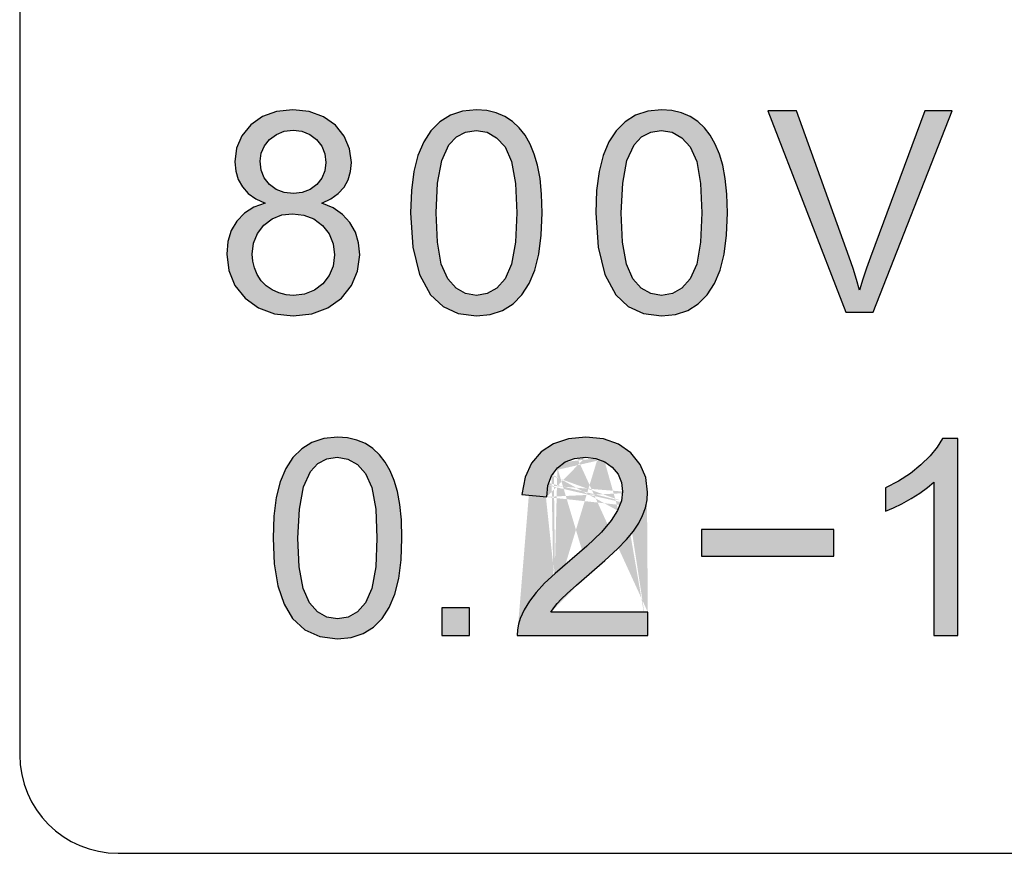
# Model space of a CAD drawing. Header units: inches. Extents: x 3728 to 5725, y -2497 to -825.
# Tile 9 of 256: x 5589.75 to 5594.74, y -2399 to -2394.77. Entities that reach past the tile are written whole.
import ezdxf

# ---------------------------------------------------------------- set-up
doc = ezdxf.new("R2010")
doc.units = ezdxf.units.IN
doc.header["$MEASUREMENT"] = 0
doc.layers.get('0').update_dxf_attribs({"lineweight": 30})
doc.layers.add('PLOT', color=1, linetype='Continuous')

msp = doc.modelspace()

# ---------------------------------------------------------------- hatches: boundary and pattern name
at = {"layer": 'PLOT'}
h = msp.add_hatch(color=256, dxfattribs=at)
h.paths.add_polyline_path([(5592.3944, -2395.6567), (5592.3867, -2395.5762), (5592.3739, -2395.5095), (5592.3567, -2395.4528), (5592.3355, -2395.4021), (5592.3106, -2395.3574), (5592.2811, -2395.319), (5592.2469, -2395.2872), (5592.2079, -2395.262), (5592.1643, -2395.2435), (5592.1162, -2395.2324), (5592.0635, -2395.2287), (5591.9934, -2395.2353), (5591.9318, -2395.2553), (5591.8785, -2395.2886), (5591.8335, -2395.3343), (5591.7965, -2395.3911), (5591.7676, -2395.4593), (5591.7468, -2395.5407), (5591.7344, -2395.638), (5591.7302, -2395.7511), (5591.7415, -2395.9252), (5591.7752, -2396.0637), (5591.8314, -2396.1666), (5591.8946, -2396.2255), (5591.972, -2396.2608), (5592.0635, -2396.2725), (5592.1341, -2396.2658), (5592.196, -2396.2458), (5592.2494, -2396.2123), (5592.2944, -2396.1665), (5592.3313, -2396.1096), (5592.3601, -2396.0414), (5592.3805, -2395.96), (5592.3928, -2395.8633), (5592.3969, -2395.7511)])
h.paths.add_polyline_path([(5591.4721, -2395.9629), (5591.4666, -2395.9027), (5591.4502, -2395.8483), (5591.423, -2395.7998), (5591.3852, -2395.7584), (5591.3374, -2395.7255), (5591.2797, -2395.7008), (5591.3261, -2395.6791), (5591.3638, -2395.6521), (5591.3931, -2395.6197), (5591.4137, -2395.5825), (5591.4261, -2395.5412), (5591.4302, -2395.4959), (5591.4211, -2395.4252), (5591.394, -2395.3621), (5591.3488, -2395.3065), (5591.2885, -2395.2633), (5591.2166, -2395.2373), (5591.1331, -2395.2287), (5591.0503, -2395.2372), (5590.9792, -2395.2626), (5590.9198, -2395.3048), (5590.8753, -2395.3594), (5590.8485, -2395.4219), (5590.8396, -2395.4924), (5590.8438, -2395.5393), (5590.8564, -2395.5816), (5590.8773, -2395.6192), (5590.9069, -2395.6519), (5590.9456, -2395.6791), (5590.9932, -2395.7008), (5590.9356, -2395.7218), (5590.8876, -2395.7524), (5590.8492, -2395.7925), (5590.821, -2395.841), (5590.8041, -2395.8967), (5590.7985, -2395.9596), (5590.8088, -2396.0439), (5590.8397, -2396.1184), (5590.8913, -2396.183), (5590.9596, -2396.2328), (5591.0409, -2396.2626), (5591.1353, -2396.2725), (5591.2297, -2396.2626), (5591.3111, -2396.2329), (5591.3795, -2396.1833), (5591.4309, -2396.1192), (5591.4618, -2396.0457)])
h.paths.add_polyline_path([(5590.9303, -2395.9956), (5590.9275, -2395.9603), (5590.934, -2395.905), (5590.9534, -2395.8561), (5590.9858, -2395.8137), (5591.0279, -2395.7811), (5591.0768, -2395.7616), (5591.1324, -2395.7551), (5591.1895, -2395.7617), (5591.2399, -2395.7815), (5591.2835, -2395.8144), (5591.317, -2395.8574), (5591.3371, -2395.9074), (5591.3438, -2395.9643), (5591.3373, -2396.0203), (5591.3178, -2396.0693), (5591.2852, -2396.1114), (5591.2427, -2396.1437), (5591.1932, -2396.163), (5591.1367, -2396.1695), (5591.099, -2396.1664), (5591.063, -2396.1572), (5591.0286, -2396.1419), (5590.9979, -2396.121), (5590.9726, -2396.095), (5590.9529, -2396.064), (5590.9388, -2396.0302)], flags=16)
h.paths.add_polyline_path([(5591.8658, -2395.9001), (5591.8593, -2395.7511), (5591.8665, -2395.6008), (5591.8881, -2395.4858), (5591.924, -2395.406), (5591.9623, -2395.3653), (5592.0084, -2395.3408), (5592.0623, -2395.3327), (5592.1176, -2395.3419), (5592.1664, -2395.3696), (5592.2089, -2395.4157), (5592.2417, -2395.4898), (5592.2614, -2395.6016), (5592.2679, -2395.7511), (5592.2614, -2395.8998), (5592.2417, -2396.0114), (5592.2089, -2396.0857), (5592.1666, -2396.1322), (5592.1182, -2396.1601), (5592.0635, -2396.1695), (5592.009, -2396.1602), (5591.9606, -2396.1324), (5591.9183, -2396.0862), (5591.8855, -2396.0118)], flags=16)
h.paths.add_polyline_path([(5591.3012, -2395.4952), (5591.2961, -2395.537), (5591.2807, -2395.5743), (5591.255, -2395.6071), (5591.2211, -2395.6325), (5591.1814, -2395.6477), (5591.136, -2395.6528), (5591.0893, -2395.6476), (5591.0489, -2395.6322), (5591.0146, -2395.6066), (5590.9887, -2395.573), (5590.9732, -2395.5335), (5590.968, -2395.4881), (5590.9732, -2395.4474), (5590.989, -2395.4106), (5591.0153, -2395.3779), (5591.0497, -2395.3525), (5591.0894, -2395.3371), (5591.1346, -2395.332), (5591.1795, -2395.3372), (5591.2191, -2395.3529), (5591.2536, -2395.3791), (5591.2801, -2395.4129), (5591.2959, -2395.4516)], flags=16)
h.paths.add_polyline_path([(5593.3333, -2395.6567), (5593.3256, -2395.5762), (5593.3127, -2395.5095), (5593.2955, -2395.4528), (5593.2744, -2395.4021), (5593.2494, -2395.3574), (5593.22, -2395.319), (5593.1858, -2395.2872), (5593.1468, -2395.262), (5593.1032, -2395.2435), (5593.055, -2395.2324), (5593.0024, -2395.2287), (5592.9323, -2395.2353), (5592.8706, -2395.2553), (5592.8174, -2395.2886), (5592.7723, -2395.3343), (5592.7353, -2395.3911), (5592.7065, -2395.4593), (5592.6857, -2395.5407), (5592.6732, -2395.638), (5592.6691, -2395.7511), (5592.6804, -2395.9252), (5592.7141, -2396.0637), (5592.7703, -2396.1666), (5592.8335, -2396.2255), (5592.9109, -2396.2608), (5593.0024, -2396.2725), (5593.073, -2396.2658), (5593.1349, -2396.2458), (5593.1882, -2396.2123), (5593.2332, -2396.1665), (5593.2701, -2396.1096), (5593.2989, -2396.0414), (5593.3194, -2395.96), (5593.3317, -2395.8633), (5593.3358, -2395.7511)])
h.paths.add_polyline_path([(5592.8047, -2395.9001), (5592.7981, -2395.7511), (5592.8053, -2395.6008), (5592.8269, -2395.4858), (5592.8629, -2395.406), (5592.9012, -2395.3653), (5592.9473, -2395.3408), (5593.0012, -2395.3327), (5593.0565, -2395.3419), (5593.1053, -2395.3696), (5593.1478, -2395.4157), (5593.1805, -2395.4898), (5593.2002, -2395.6016), (5593.2068, -2395.7511), (5593.2002, -2395.8998), (5593.1805, -2396.0114), (5593.1478, -2396.0857), (5593.1055, -2396.1322), (5593.057, -2396.1601), (5593.0024, -2396.1695), (5592.9478, -2396.1602), (5592.8995, -2396.1324), (5592.8572, -2396.0862), (5592.8244, -2396.0118)], flags=16)
h.paths.add_polyline_path([(5593.5404, -2395.233), (5593.9365, -2396.2551), (5594.0752, -2396.2551), (5594.4756, -2395.233), (5594.3375, -2395.233), (5594.0614, -2395.9755), (5594.0413, -2396.0314), (5594.0229, -2396.0871), (5594.0062, -2396.1428), (5593.9907, -2396.0896), (5593.9729, -2396.0338), (5593.9526, -2395.9755), (5593.687, -2395.233)])
h = msp.add_hatch(color=256, dxfattribs=at)
h.paths.add_polyline_path([(5593.2046, -2397.3574), (5593.2046, -2397.4919), (5593.8749, -2397.4919), (5593.8749, -2397.3574)])
h.paths.add_polyline_path([(5594.1383, -2397.1454), (5594.1383, -2397.2632), (5594.1779, -2397.247), (5594.2208, -2397.2259), (5594.267, -2397.2003), (5594.3116, -2397.1722), (5594.3501, -2397.1442), (5594.3826, -2397.1162), (5594.3826, -2397.8943), (5594.5046, -2397.8943), (5594.5046, -2396.8955), (5594.4261, -2396.8955), (5594.3998, -2396.939), (5594.3636, -2396.9833), (5594.3175, -2397.0286), (5594.2635, -2397.072), (5594.2037, -2397.1109)])
h.paths.add_polyline_path([(5594.9505, -2397.8081), (5595.012, -2397.8654), (5595.0873, -2397.8998), (5595.1763, -2397.9112), (5595.245, -2397.9047), (5595.3053, -2397.8852), (5595.3572, -2397.8526), (5595.4009, -2397.8081), (5595.4368, -2397.7526), (5595.4648, -2397.6863), (5595.4805, -2397.6283), (5595.4917, -2397.5619), (5595.4985, -2397.4871), (5595.5007, -2397.4038), (5595.4983, -2397.3119), (5595.4908, -2397.2336), (5595.4783, -2397.1688), (5595.4615, -2397.1136), (5595.441, -2397.0642), (5595.4167, -2397.0208), (5595.388, -2396.9834), (5595.3548, -2396.9525), (5595.3169, -2396.9279), (5595.2744, -2396.9099), (5595.2276, -2396.8991), (5595.1763, -2396.8955), (5595.1081, -2396.902), (5595.0482, -2396.9214), (5594.9964, -2396.9539), (5594.9525, -2396.9982), (5594.9165, -2397.0536), (5594.8884, -2397.1199), (5594.8725, -2397.1779), (5594.8612, -2397.2446), (5594.8544, -2397.3199), (5594.8521, -2397.4038), (5594.8548, -2397.4928), (5594.863, -2397.5732), (5594.8767, -2397.645), (5594.8959, -2397.708), (5594.9205, -2397.7624)])
h.paths.add_polyline_path([(5595.0762, -2397.7749), (5595.035, -2397.7299), (5595.0144, -2397.6908), (5594.9983, -2397.6387), (5594.9868, -2397.5735), (5594.9799, -2397.4952), (5594.9776, -2397.4038), (5594.9801, -2397.312), (5594.9877, -2397.2325), (5595.0003, -2397.1653), (5595.0179, -2397.1105), (5595.0406, -2397.068), (5595.0779, -2397.0284), (5595.1227, -2397.0046), (5595.1751, -2396.9967), (5595.229, -2397.0057), (5595.2765, -2397.0326), (5595.3178, -2397.0775), (5595.3384, -2397.1164), (5595.3545, -2397.1684), (5595.366, -2397.2337), (5595.3729, -2397.3122), (5595.3752, -2397.4038), (5595.3729, -2397.495), (5595.366, -2397.5731), (5595.3545, -2397.6383), (5595.3384, -2397.6904), (5595.3178, -2397.7294), (5595.2766, -2397.7746), (5595.2295, -2397.8018), (5595.1763, -2397.8109), (5595.1233, -2397.8019)], flags=16)
h.paths.add_polyline_path([(5595.79, -2397.169), (5595.79, -2397.8943), (5595.9129, -2397.8943), (5595.9129, -2397.518), (5595.9151, -2397.4572), (5595.9217, -2397.4066), (5595.9327, -2397.3662), (5595.9486, -2397.3341), (5595.9699, -2397.3075), (5595.9966, -2397.2865), (5596.0268, -2397.2712), (5596.0588, -2397.262), (5596.0924, -2397.259), (5596.1338, -2397.2636), (5596.1666, -2397.2772), (5596.1908, -2397.3), (5596.2075, -2397.3319), (5596.2176, -2397.3729), (5596.2209, -2397.4231), (5596.2209, -2397.8943), (5596.3438, -2397.8943), (5596.3438, -2397.4728), (5596.3494, -2397.4049), (5596.3663, -2397.3507), (5596.3944, -2397.31), (5596.431, -2397.2817), (5596.4733, -2397.2647), (5596.5215, -2397.259), (5596.5485, -2397.2612), (5596.5731, -2397.2679), (5596.5954, -2397.2788), (5596.614, -2397.2935), (5596.6285, -2397.3109), (5596.6387, -2397.331), (5596.6453, -2397.3573), (5596.6493, -2397.3927), (5596.6506, -2397.4373), (5596.6506, -2397.8943), (5596.7728, -2397.8943), (5596.7728, -2397.3963), (5596.7664, -2397.3207), (5596.747, -2397.2594), (5596.7147, -2397.2124), (5596.6705, -2397.1791), (5596.6152, -2397.1591), (5596.5487, -2397.1525), (5596.4626, -2397.1666), (5596.3879, -2397.2089), (5596.3247, -2397.2795), (5596.3073, -2397.2424), (5596.283, -2397.2113), (5596.2519, -2397.186), (5596.2144, -2397.1674), (5596.1704, -2397.1562), (5596.1199, -2397.1525), (5596.0734, -2397.1561), (5596.0303, -2397.167), (5595.9908, -2397.1851), (5595.9555, -2397.2089), (5595.9252, -2397.2375), (5595.8998, -2397.2706), (5595.8998, -2397.169)])
h.paths.add_polyline_path([(5597.0359, -2397.8943), (5597.1588, -2397.8943), (5597.1588, -2397.518), (5597.161, -2397.4572), (5597.1676, -2397.4066), (5597.1786, -2397.3662), (5597.1944, -2397.3341), (5597.2158, -2397.3075), (5597.2425, -2397.2865), (5597.2727, -2397.2712), (5597.3047, -2397.262), (5597.3383, -2397.259), (5597.3797, -2397.2636), (5597.4124, -2397.2772), (5597.4367, -2397.3), (5597.4534, -2397.3319), (5597.4634, -2397.3729), (5597.4668, -2397.4231), (5597.4668, -2397.8943), (5597.5897, -2397.8943), (5597.5897, -2397.4728), (5597.5953, -2397.4049), (5597.6122, -2397.3507), (5597.6403, -2397.31), (5597.6769, -2397.2817), (5597.7192, -2397.2647), (5597.7673, -2397.259), (5597.7944, -2397.2612), (5597.819, -2397.2679), (5597.8413, -2397.2788), (5597.8599, -2397.2935), (5597.8744, -2397.3109), (5597.8846, -2397.331), (5597.8912, -2397.3573), (5597.8952, -2397.3927), (5597.8965, -2397.4373), (5597.8965, -2397.8943), (5598.0187, -2397.8943), (5598.0187, -2397.3963), (5598.0122, -2397.3207), (5597.9929, -2397.2594), (5597.9606, -2397.2124), (5597.9164, -2397.1791), (5597.8611, -2397.1591), (5597.7946, -2397.1525), (5597.7085, -2397.1666), (5597.6338, -2397.2089), (5597.5705, -2397.2795), (5597.5531, -2397.2424), (5597.5289, -2397.2113), (5597.4978, -2397.186), (5597.4603, -2397.1674), (5597.4163, -2397.1562), (5597.3658, -2397.1525), (5597.3193, -2397.1561), (5597.2762, -2397.167), (5597.2367, -2397.1851), (5597.2014, -2397.2089), (5597.1711, -2397.2375), (5597.1457, -2397.2706), (5597.1457, -2397.169), (5597.0359, -2397.169)])
edge = h.paths.add_edge_path()
edge.add_line((5598.3558, -2396.7122), (5598.3834, -2396.7092))
edge.add_line((5598.3848, -2396.6584), (5598.3405, -2396.6625))
edge.add_line((5598.2107, -2397.1611), (5598.5415, -2397.1611))
edge.add_line((5598.5415, -2397.1021), (5598.296, -2397.1021))
edge.add_line((5598.4295, -2396.6628), (5598.3848, -2396.6584))
edge.add_line((5598.2223, -2396.8032), (5598.2855, -2396.8097))
edge.add_line((5598.3834, -2396.7092), (5598.4097, -2396.712))
edge.add_line((5598.4675, -2396.6761), (5598.4295, -2396.6628))
edge.add_line((5598.4097, -2396.712), (5598.4324, -2396.7204))
edge.add_line((5598.4989, -2396.6983), (5598.4675, -2396.6761))
edge.add_line((5598.4324, -2396.7204), (5598.4515, -2396.7344))
edge.add_line((5598.4515, -2396.7344), (5598.4661, -2396.7523))
edge.add_line((5598.5222, -2396.727), (5598.4989, -2396.6983))
edge.add_line((5598.5361, -2396.7601), (5598.5222, -2396.727))
edge.add_line((5598.4661, -2396.7523), (5598.4747, -2396.7729))
edge.add_line((5598.5415, -2397.1611), (5598.5415, -2397.1021))
edge.add_line((5598.5395, -2396.8173), (5598.5408, -2396.7974))
edge.add_line((5598.2855, -2396.8097), (5598.2886, -2396.7805))
edge.add_line((5598.4776, -2396.7959), (5598.4744, -2396.8197))
edge.add_line((5598.2305, -2396.7598), (5598.2223, -2396.8032))
edge.add_line((5598.5355, -2396.8369), (5598.5395, -2396.8173))
edge.add_line((5598.5287, -2396.8563), (5598.5355, -2396.8369))
edge.add_line((5598.2886, -2396.7805), (5598.2975, -2396.7558))
edge.add_line((5598.4744, -2396.8197), (5598.4649, -2396.8443))
edge.add_line((5598.228, -2397.0959), (5598.2179, -2397.1184))
edge.add_line((5598.2468, -2396.7239), (5598.2305, -2396.7598))
edge.add_line((5598.4747, -2396.7729), (5598.4776, -2396.7959))
edge.add_line((5598.5408, -2396.7974), (5598.5361, -2396.7601))
edge.add_line((5598.5186, -2396.8761), (5598.5287, -2396.8563))
edge.add_line((5598.2414, -2397.0737), (5598.228, -2397.0959))
edge.add_line((5598.4649, -2396.8443), (5598.4489, -2396.8699))
edge.add_line((5598.505, -2396.8965), (5598.5186, -2396.8761))
edge.add_line((5598.2975, -2396.7558), (5598.3123, -2396.7358))
edge.add_line((5598.2582, -2397.0517), (5598.2414, -2397.0737))
edge.add_line((5598.296, -2397.1021), (5598.3219, -2397.0687))
edge.add_line((5598.4879, -2396.9176), (5598.505, -2396.8965))
edge.add_line((5598.2711, -2396.6955), (5598.2468, -2396.7239))
edge.add_line((5598.4489, -2396.8699), (5598.424, -2396.8991))
edge.add_line((5598.2796, -2397.0287), (5598.2582, -2397.0517))
edge.add_line((5598.4646, -2396.9416), (5598.4879, -2396.9176))
edge.add_line((5598.3219, -2397.0687), (5598.3368, -2397.0542))
edge.add_line((5598.424, -2396.8991), (5598.3873, -2396.9344))
edge.add_line((5598.3064, -2397.0034), (5598.2796, -2397.0287))
edge.add_line((5598.433, -2396.9709), (5598.4646, -2396.9416))
edge.add_line((5598.3368, -2397.0542), (5598.3605, -2397.0332))
edge.add_line((5598.393, -2397.0055), (5598.433, -2396.9709))
edge.add_line((5598.3873, -2396.9344), (5598.3064, -2397.0034))
edge.add_line((5598.3605, -2397.0332), (5598.393, -2397.0055))
edge.add_line((5598.3123, -2396.7358), (5598.3322, -2396.721))
edge.add_line((5598.3025, -2396.6749), (5598.2711, -2396.6955))
edge.add_line((5598.3322, -2396.721), (5598.3558, -2396.7122))
edge.add_line((5598.3405, -2396.6625), (5598.3025, -2396.6749))
edge.add_arc((5598.2963, -2397.1536), 0.0859, 155.8124, 184.9871)
h = msp.add_hatch(color=256, dxfattribs=at)
h.paths.add_polyline_path([(5591.0888, -2397.7353), (5591.1321, -2397.8076), (5591.194, -2397.8652), (5591.2698, -2397.8998), (5591.3594, -2397.9113), (5591.4286, -2397.9048), (5591.4892, -2397.8851), (5591.5415, -2397.8523), (5591.5855, -2397.8075), (5591.6217, -2397.7517), (5591.6499, -2397.6849), (5591.6699, -2397.6052), (5591.682, -2397.5104), (5591.686, -2397.4005), (5591.6835, -2397.308), (5591.676, -2397.2292), (5591.6634, -2397.1639), (5591.6466, -2397.1083), (5591.6259, -2397.0587), (5591.6014, -2397.0149), (5591.5725, -2396.9773), (5591.5391, -2396.9461), (5591.5009, -2396.9214), (5591.4582, -2396.9033), (5591.411, -2396.8924), (5591.3594, -2396.8888), (5591.2908, -2396.8953), (5591.2304, -2396.9149), (5591.1783, -2396.9475), (5591.1341, -2396.9922), (5591.0979, -2397.0479), (5591.0696, -2397.1147), (5591.0492, -2397.1945), (5591.0371, -2397.2898), (5591.033, -2397.4005), (5591.0392, -2397.5317), (5591.0578, -2397.6433)])
h.paths.add_polyline_path([(5591.2172, -2397.7288), (5591.1851, -2397.6559), (5591.1658, -2397.5465), (5591.1594, -2397.4005), (5591.1664, -2397.2533), (5591.1876, -2397.1406), (5591.2228, -2397.0625), (5591.2603, -2397.0226), (5591.3055, -2396.9986), (5591.3582, -2396.9907), (5591.4124, -2396.9997), (5591.4603, -2397.0268), (5591.5018, -2397.072), (5591.5339, -2397.1446), (5591.5532, -2397.2541), (5591.5597, -2397.4005), (5591.5532, -2397.5462), (5591.5339, -2397.6555), (5591.5018, -2397.7283), (5591.4604, -2397.7738), (5591.413, -2397.8012), (5591.3594, -2397.8104), (5591.306, -2397.8013), (5591.2586, -2397.7741)], flags=16)
h.paths.add_polyline_path([(5591.8891, -2397.7542), (5591.8891, -2397.8943), (5592.0292, -2397.8943), (5592.0292, -2397.7542)])
edge = h.paths.add_edge_path()
edge.add_line((5592.2718, -2397.8651), (5592.2709, -2397.8943))
edge.add_line((5592.922, -2397.0924), (5592.894, -2397.0263))
edge.add_line((5592.7817, -2397.0768), (5592.7992, -2397.1179))
edge.add_line((5592.9327, -2397.8943), (5592.9327, -2397.7761))
edge.add_line((5592.9286, -2397.2068), (5592.9313, -2397.1669))
edge.add_line((5592.4203, -2397.1914), (5592.4266, -2397.1332))
edge.add_line((5592.805, -2397.1641), (5592.7986, -2397.2115))
edge.add_line((5592.2765, -2397.8366), (5592.2718, -2397.8651))
edge.add_line((5592.3106, -2397.0917), (5592.2939, -2397.1786))
edge.add_line((5592.9204, -2397.2462), (5592.9286, -2397.2068))
edge.add_line((5592.2851, -2397.809), (5592.2765, -2397.8366))
edge.add_line((5592.9066, -2397.2851), (5592.9204, -2397.2462))
edge.add_line((5592.4266, -2397.1332), (5592.4446, -2397.0841))
edge.add_line((5592.7986, -2397.2115), (5592.7795, -2397.2608))
edge.add_line((5592.3431, -2397.0198), (5592.3106, -2397.0917))
edge.add_line((5592.8472, -2396.9687), (5592.7845, -2396.9244))
edge.add_line((5592.7143, -2397.013), (5592.7528, -2397.0408))
edge.add_line((5592.894, -2397.0263), (5592.8472, -2396.9687))
edge.add_line((5592.7528, -2397.0408), (5592.7817, -2397.0768))
edge.add_line((5592.7992, -2397.1179), (5592.805, -2397.1641))
edge.add_line((5592.9313, -2397.1669), (5592.922, -2397.0924))
edge.add_line((5592.3053, -2397.764), (5592.2851, -2397.809))
edge.add_line((5592.8867, -2397.3245), (5592.9066, -2397.2851))
edge.add_line((5592.3323, -2397.7196), (5592.3053, -2397.764))
edge.add_line((5592.7795, -2397.2608), (5592.7476, -2397.3119))
edge.add_line((5592.8594, -2397.3652), (5592.8867, -2397.3245))
edge.add_line((5592.4415, -2397.7761), (5592.4564, -2397.7538))
edge.add_line((5592.4446, -2397.0841), (5592.4744, -2397.044))
edge.add_line((5592.366, -2397.6756), (5592.3323, -2397.7196))
edge.add_line((5592.4564, -2397.7538), (5592.4738, -2397.7316))
edge.add_line((5592.3916, -2396.9629), (5592.3431, -2397.0198))
edge.add_line((5592.2709, -2397.8943), (5592.9327, -2397.8943))
edge.add_line((5592.7845, -2396.9244), (5592.7085, -2396.8977))
edge.add_line((5592.6688, -2396.9962), (5592.7143, -2397.013))
edge.add_line((5592.825, -2397.4073), (5592.8594, -2397.3652))
edge.add_line((5592.7476, -2397.3119), (5592.6976, -2397.3703))
edge.add_line((5592.4738, -2397.7316), (5592.4935, -2397.7096))
edge.add_line((5592.4087, -2397.6297), (5592.366, -2397.6756))
edge.add_line((5592.7786, -2397.4554), (5592.825, -2397.4073))
edge.add_line((5592.4935, -2397.7096), (5592.5233, -2397.6809))
edge.add_line((5592.6976, -2397.3703), (5592.624, -2397.441))
edge.add_line((5592.4623, -2397.5792), (5592.4087, -2397.6297))
edge.add_line((5592.7154, -2397.5142), (5592.7786, -2397.4554))
edge.add_line((5592.5233, -2397.6809), (5592.5706, -2397.6389))
edge.add_line((5592.6355, -2397.5835), (5592.7154, -2397.5142))
edge.add_line((5592.624, -2397.441), (5592.4624, -2397.5792))
edge.add_line((5592.5706, -2397.6389), (5592.6355, -2397.5835))
edge.add_line((5592.4744, -2397.044), (5592.5138, -2397.0143))
edge.add_line((5592.4546, -2396.9217), (5592.3916, -2396.9629))
edge.add_line((5592.5611, -2396.9966), (5592.6164, -2396.9907))
edge.add_line((5592.6192, -2396.8888), (5592.5304, -2396.897))
edge.add_line((5592.9327, -2397.7761), (5592.4415, -2397.7761))
edge.add_line((5592.7085, -2396.8977), (5592.6192, -2396.8888))
edge.add_line((5592.2939, -2397.1786), (5592.4203, -2397.1914))
edge.add_line((5592.6164, -2396.9907), (5592.6688, -2396.9962))
edge.add_line((5592.5138, -2397.0143), (5592.5611, -2396.9966))
edge.add_line((5592.5304, -2396.897), (5592.4546, -2396.9217))
msp.add_hatch(color=256, dxfattribs=at).paths.add_polyline_path([(5592.9066, -2397.2851), (5592.9204, -2397.2462), (5592.9286, -2397.2068), (5592.9313, -2397.1669), (5592.922, -2397.0924), (5592.894, -2397.0263), (5592.8472, -2396.9687), (5592.7845, -2396.9244), (5592.7085, -2396.8977), (5592.6192, -2396.8888), (5592.5304, -2396.897), (5592.4546, -2396.9217), (5592.3916, -2396.9629), (5592.3431, -2397.0198), (5592.3106, -2397.0917), (5592.2939, -2397.1786), (5592.4203, -2397.1914), (5592.4266, -2397.1332), (5592.4446, -2397.0841), (5592.4744, -2397.044), (5592.5138, -2397.0143), (5592.5611, -2396.9966), (5592.6164, -2396.9907), (5592.6688, -2396.9962), (5592.7143, -2397.013), (5592.7528, -2397.0408), (5592.7817, -2397.0768), (5592.7992, -2397.1179), (5592.805, -2397.1641), (5592.7986, -2397.2115), (5592.7795, -2397.2608), (5592.7476, -2397.3119), (5592.6976, -2397.3703), (5592.624, -2397.441), (5592.4616, -2397.5799), (5592.4087, -2397.6297), (5592.366, -2397.6756), (5592.3323, -2397.7196), (5592.3053, -2397.764), (5592.2851, -2397.809), (5592.2765, -2397.8366), (5592.2718, -2397.8651), (5592.2709, -2397.8943), (5592.9327, -2397.8943), (5592.9327, -2397.7761), (5592.4415, -2397.7761), (5592.4564, -2397.7538), (5592.4738, -2397.7316), (5592.4935, -2397.7096), (5592.5233, -2397.6809), (5592.5706, -2397.6389), (5592.6355, -2397.5835), (5592.7154, -2397.5142), (5592.7786, -2397.4554), (5592.825, -2397.4073), (5592.8594, -2397.3652), (5592.8867, -2397.3245)])

# ---------------------------------------------------------------- linework, layer by layer
for p, q in [((5589.7487, -2390.2993), (5589.7487, -2398.4993)), ((5590.2487, -2398.9993), (5611.7487, -2398.9993))]:
    msp.add_line(p, q)
msp.add_arc((5590.2487, -2398.4993), 0.5, 180, 270)
for p, q in [((5591.1331, -2395.2287), (5591.0503, -2395.2372)), ((5591.2166, -2395.2373), (5591.1331, -2395.2287)), ((5591.9934, -2395.2353), (5591.9318, -2395.2553)), ((5592.0635, -2395.2287), (5591.9934, -2395.2353)), ((5592.1162, -2395.2324), (5592.0635, -2395.2287)), ((5592.1643, -2395.2435), (5592.1162, -2395.2324)), ((5592.9323, -2395.2353), (5592.8706, -2395.2553)), ((5593.0024, -2395.2287), (5592.9323, -2395.2353)), ((5593.055, -2395.2324), (5593.0024, -2395.2287)), ((5593.1032, -2395.2435), (5593.055, -2395.2324)), ((5593.687, -2395.233), (5593.5404, -2395.233)), ((5593.5404, -2395.233), (5593.9365, -2396.2551)), ((5593.9526, -2395.9755), (5593.687, -2395.233)), ((5594.3375, -2395.233), (5594.0614, -2395.9755)), ((5594.0752, -2396.2551), (5594.4756, -2395.233)), ((5594.4756, -2395.233), (5594.3375, -2395.233)), ((5590.9792, -2395.2626), (5590.9198, -2395.3048)), ((5591.0503, -2395.2372), (5590.9792, -2395.2626)), ((5591.2885, -2395.2633), (5591.2166, -2395.2373)), ((5591.3488, -2395.3065), (5591.2885, -2395.2633)), ((5591.9318, -2395.2553), (5591.8785, -2395.2886)), ((5592.2079, -2395.262), (5592.1643, -2395.2435)), ((5592.2469, -2395.2872), (5592.2079, -2395.262)), ((5592.8706, -2395.2553), (5592.8174, -2395.2886)), ((5593.1468, -2395.262), (5593.1032, -2395.2435)), ((5593.1858, -2395.2872), (5593.1468, -2395.262)), ((5590.9198, -2395.3048), (5590.8753, -2395.3594)), ((5591.0894, -2395.3371), (5591.1346, -2395.332)), ((5591.1346, -2395.332), (5591.1795, -2395.3372)), ((5591.394, -2395.3621), (5591.3488, -2395.3065)), ((5591.8335, -2395.3343), (5591.7965, -2395.3911)), ((5591.8785, -2395.2886), (5591.8335, -2395.3343)), ((5592.0084, -2395.3408), (5592.0623, -2395.3327)), ((5592.0623, -2395.3327), (5592.1176, -2395.3419)), ((5592.2811, -2395.319), (5592.2469, -2395.2872)), ((5592.3106, -2395.3574), (5592.2811, -2395.319)), ((5592.7723, -2395.3343), (5592.7353, -2395.3911)), ((5592.8174, -2395.2886), (5592.7723, -2395.3343)), ((5592.9473, -2395.3408), (5593.0012, -2395.3327)), ((5593.0012, -2395.3327), (5593.0565, -2395.3419)), ((5593.22, -2395.319), (5593.1858, -2395.2872)), ((5593.2494, -2395.3574), (5593.22, -2395.319)), ((5590.8753, -2395.3594), (5590.8485, -2395.4219)), ((5590.989, -2395.4106), (5591.0153, -2395.3779)), ((5591.0153, -2395.3779), (5591.0497, -2395.3525)), ((5591.0497, -2395.3525), (5591.0894, -2395.3371)), ((5591.1795, -2395.3372), (5591.2191, -2395.3529)), ((5591.2191, -2395.3529), (5591.2536, -2395.3791)), ((5591.2536, -2395.3791), (5591.2801, -2395.4129)), ((5591.4211, -2395.4252), (5591.394, -2395.3621)), ((5591.924, -2395.406), (5591.9623, -2395.3653)), ((5591.9623, -2395.3653), (5592.0084, -2395.3408)), ((5592.1176, -2395.3419), (5592.1664, -2395.3696)), ((5592.1664, -2395.3696), (5592.2089, -2395.4157)), ((5592.3355, -2395.4021), (5592.3106, -2395.3574)), ((5592.8629, -2395.406), (5592.9012, -2395.3653)), ((5592.9012, -2395.3653), (5592.9473, -2395.3408)), ((5593.0565, -2395.3419), (5593.1053, -2395.3696)), ((5593.1053, -2395.3696), (5593.1478, -2395.4157)), ((5593.2744, -2395.4021), (5593.2494, -2395.3574)), ((5590.8485, -2395.4219), (5590.8396, -2395.4924)), ((5590.9732, -2395.4474), (5590.989, -2395.4106)), ((5591.2801, -2395.4129), (5591.2959, -2395.4516)), ((5591.4302, -2395.4959), (5591.4211, -2395.4252)), ((5591.7965, -2395.3911), (5591.7676, -2395.4593)), ((5591.8881, -2395.4858), (5591.924, -2395.406)), ((5592.2089, -2395.4157), (5592.2417, -2395.4898)), ((5592.3567, -2395.4528), (5592.3355, -2395.4021)), ((5592.7353, -2395.3911), (5592.7065, -2395.4593)), ((5592.8269, -2395.4858), (5592.8629, -2395.406)), ((5593.1478, -2395.4157), (5593.1805, -2395.4898)), ((5593.2955, -2395.4528), (5593.2744, -2395.4021)), ((5590.968, -2395.4881), (5590.9732, -2395.4474)), ((5591.2959, -2395.4516), (5591.3012, -2395.4952)), ((5591.7676, -2395.4593), (5591.7468, -2395.5407)), ((5591.8665, -2395.6008), (5591.8881, -2395.4858)), ((5592.3739, -2395.5095), (5592.3567, -2395.4528)), ((5592.7065, -2395.4593), (5592.6857, -2395.5407)), ((5592.8053, -2395.6008), (5592.8269, -2395.4858)), ((5593.3127, -2395.5095), (5593.2955, -2395.4528)), ((5590.8396, -2395.4924), (5590.8438, -2395.5393)), ((5590.9732, -2395.5335), (5590.968, -2395.4881)), ((5590.9887, -2395.573), (5590.9732, -2395.5335)), ((5591.3012, -2395.4952), (5591.2961, -2395.537)), ((5591.4261, -2395.5412), (5591.4302, -2395.4959)), ((5592.2417, -2395.4898), (5592.2614, -2395.6016)), ((5592.3867, -2395.5762), (5592.3739, -2395.5095)), ((5593.1805, -2395.4898), (5593.2002, -2395.6016)), ((5593.3256, -2395.5762), (5593.3127, -2395.5095)), ((5590.8438, -2395.5393), (5590.8564, -2395.5816)), ((5590.8564, -2395.5816), (5590.8773, -2395.6192)), ((5591.0146, -2395.6066), (5590.9887, -2395.573)), ((5591.2807, -2395.5743), (5591.255, -2395.6071)), ((5591.2961, -2395.537), (5591.2807, -2395.5743)), ((5591.3931, -2395.6197), (5591.4137, -2395.5825)), ((5591.4137, -2395.5825), (5591.4261, -2395.5412)), ((5591.7468, -2395.5407), (5591.7344, -2395.638)), ((5592.3944, -2395.6567), (5592.3867, -2395.5762)), ((5592.6857, -2395.5407), (5592.6732, -2395.638)), ((5593.3333, -2395.6567), (5593.3256, -2395.5762)), ((5590.8773, -2395.6192), (5590.9069, -2395.6519)), ((5591.0489, -2395.6322), (5591.0146, -2395.6066)), ((5591.0893, -2395.6476), (5591.0489, -2395.6322)), ((5591.2211, -2395.6325), (5591.1814, -2395.6477)), ((5591.255, -2395.6071), (5591.2211, -2395.6325)), ((5591.3638, -2395.6521), (5591.3931, -2395.6197)), ((5591.8593, -2395.7511), (5591.8665, -2395.6008)), ((5592.2614, -2395.6016), (5592.2679, -2395.7511)), ((5592.7981, -2395.7511), (5592.8053, -2395.6008)), ((5593.2002, -2395.6016), (5593.2068, -2395.7511)), ((5590.9069, -2395.6519), (5590.9456, -2395.6791)), ((5590.9456, -2395.6791), (5590.9932, -2395.7008)), ((5591.136, -2395.6528), (5591.0893, -2395.6476)), ((5591.1814, -2395.6477), (5591.136, -2395.6528)), ((5591.2797, -2395.7008), (5591.3261, -2395.6791)), ((5591.3261, -2395.6791), (5591.3638, -2395.6521)), ((5591.7344, -2395.638), (5591.7302, -2395.7511)), ((5592.3969, -2395.7511), (5592.3944, -2395.6567)), ((5592.6732, -2395.638), (5592.6691, -2395.7511)), ((5593.3358, -2395.7511), (5593.3333, -2395.6567)), ((5590.9356, -2395.7218), (5590.8876, -2395.7524)), ((5590.9932, -2395.7008), (5590.9356, -2395.7218)), ((5591.3374, -2395.7255), (5591.2797, -2395.7008)), ((5591.3852, -2395.7584), (5591.3374, -2395.7255)), ((5590.8876, -2395.7524), (5590.8492, -2395.7925)), ((5590.9858, -2395.8137), (5591.0279, -2395.7811)), ((5591.0279, -2395.7811), (5591.0768, -2395.7616)), ((5591.0768, -2395.7616), (5591.1324, -2395.7551)), ((5591.1324, -2395.7551), (5591.1895, -2395.7617)), ((5591.1895, -2395.7617), (5591.2399, -2395.7815)), ((5591.2399, -2395.7815), (5591.2835, -2395.8144)), ((5591.423, -2395.7998), (5591.3852, -2395.7584)), ((5591.7302, -2395.7511), (5591.7415, -2395.9252)), ((5591.8658, -2395.9001), (5591.8593, -2395.7511)), ((5592.2679, -2395.7511), (5592.2614, -2395.8998)), ((5592.3928, -2395.8633), (5592.3969, -2395.7511)), ((5592.6691, -2395.7511), (5592.6804, -2395.9252)), ((5592.8047, -2395.9001), (5592.7981, -2395.7511)), ((5593.2068, -2395.7511), (5593.2002, -2395.8998)), ((5593.3317, -2395.8633), (5593.3358, -2395.7511)), ((5590.8492, -2395.7925), (5590.821, -2395.841)), ((5590.9534, -2395.8561), (5590.9858, -2395.8137)), ((5591.2835, -2395.8144), (5591.317, -2395.8574)), ((5591.4502, -2395.8483), (5591.423, -2395.7998)), ((5590.821, -2395.841), (5590.8041, -2395.8967)), ((5590.934, -2395.905), (5590.9534, -2395.8561)), ((5591.317, -2395.8574), (5591.3371, -2395.9074)), ((5591.4666, -2395.9027), (5591.4502, -2395.8483)), ((5592.3805, -2395.96), (5592.3928, -2395.8633)), ((5593.3194, -2395.96), (5593.3317, -2395.8633)), ((5590.8041, -2395.8967), (5590.7985, -2395.9596)), ((5590.9275, -2395.9603), (5590.934, -2395.905)), ((5591.3371, -2395.9074), (5591.3438, -2395.9643)), ((5591.4721, -2395.9629), (5591.4666, -2395.9027)), ((5591.7415, -2395.9252), (5591.7752, -2396.0637)), ((5591.8855, -2396.0118), (5591.8658, -2395.9001)), ((5592.2614, -2395.8998), (5592.2417, -2396.0114)), ((5592.6804, -2395.9252), (5592.7141, -2396.0637)), ((5592.8244, -2396.0118), (5592.8047, -2395.9001)), ((5593.2002, -2395.8998), (5593.1805, -2396.0114)), ((5590.7985, -2395.9596), (5590.8088, -2396.0439)), ((5590.9303, -2395.9956), (5590.9275, -2395.9603)), ((5591.3438, -2395.9643), (5591.3373, -2396.0203)), ((5591.4618, -2396.0457), (5591.4721, -2395.9629)), ((5592.3601, -2396.0414), (5592.3805, -2395.96)), ((5593.2989, -2396.0414), (5593.3194, -2395.96)), ((5593.9729, -2396.0338), (5593.9526, -2395.9755)), ((5594.0614, -2395.9755), (5594.0413, -2396.0314)), ((5590.9388, -2396.0302), (5590.9303, -2395.9956)), ((5590.9529, -2396.064), (5590.9388, -2396.0302)), ((5591.3373, -2396.0203), (5591.3178, -2396.0693)), ((5591.9183, -2396.0862), (5591.8855, -2396.0118)), ((5592.2417, -2396.0114), (5592.2089, -2396.0857)), ((5592.8572, -2396.0862), (5592.8244, -2396.0118)), ((5593.1805, -2396.0114), (5593.1478, -2396.0857)), ((5593.9907, -2396.0896), (5593.9729, -2396.0338)), ((5594.0413, -2396.0314), (5594.0229, -2396.0871)), ((5590.8088, -2396.0439), (5590.8397, -2396.1184)), ((5590.9726, -2396.095), (5590.9529, -2396.064)), ((5591.3178, -2396.0693), (5591.2852, -2396.1114)), ((5591.4309, -2396.1192), (5591.4618, -2396.0457)), ((5591.7752, -2396.0637), (5591.8314, -2396.1666)), ((5592.3313, -2396.1096), (5592.3601, -2396.0414)), ((5592.7141, -2396.0637), (5592.7703, -2396.1666)), ((5593.2701, -2396.1096), (5593.2989, -2396.0414)), ((5590.8397, -2396.1184), (5590.8913, -2396.183)), ((5590.9979, -2396.121), (5590.9726, -2396.095)), ((5591.0286, -2396.1419), (5590.9979, -2396.121)), ((5591.2852, -2396.1114), (5591.2427, -2396.1437)), ((5591.3795, -2396.1833), (5591.4309, -2396.1192)), ((5591.9606, -2396.1324), (5591.9183, -2396.0862)), ((5592.009, -2396.1602), (5591.9606, -2396.1324)), ((5592.1666, -2396.1322), (5592.1182, -2396.1601)), ((5592.2089, -2396.0857), (5592.1666, -2396.1322)), ((5592.2944, -2396.1665), (5592.3313, -2396.1096)), ((5592.8995, -2396.1324), (5592.8572, -2396.0862)), ((5592.9478, -2396.1602), (5592.8995, -2396.1324)), ((5593.1055, -2396.1322), (5593.057, -2396.1601)), ((5593.1478, -2396.0857), (5593.1055, -2396.1322)), ((5593.2332, -2396.1665), (5593.2701, -2396.1096)), ((5594.0062, -2396.1428), (5593.9907, -2396.0896)), ((5594.0229, -2396.0871), (5594.0062, -2396.1428)), ((5590.8913, -2396.183), (5590.9596, -2396.2328)), ((5591.063, -2396.1572), (5591.0286, -2396.1419)), ((5591.099, -2396.1664), (5591.063, -2396.1572)), ((5591.1367, -2396.1695), (5591.099, -2396.1664)), ((5591.1932, -2396.163), (5591.1367, -2396.1695)), ((5591.2427, -2396.1437), (5591.1932, -2396.163)), ((5591.3111, -2396.2329), (5591.3795, -2396.1833)), ((5591.8314, -2396.1666), (5591.8946, -2396.2255)), ((5592.0635, -2396.1695), (5592.009, -2396.1602)), ((5592.1182, -2396.1601), (5592.0635, -2396.1695)), ((5592.2494, -2396.2123), (5592.2944, -2396.1665)), ((5592.7703, -2396.1666), (5592.8335, -2396.2255)), ((5593.0024, -2396.1695), (5592.9478, -2396.1602)), ((5593.057, -2396.1601), (5593.0024, -2396.1695)), ((5593.1882, -2396.2123), (5593.2332, -2396.1665)), ((5590.9596, -2396.2328), (5591.0409, -2396.2626)), ((5591.2297, -2396.2626), (5591.3111, -2396.2329)), ((5591.8946, -2396.2255), (5591.972, -2396.2608)), ((5592.196, -2396.2458), (5592.2494, -2396.2123)), ((5592.8335, -2396.2255), (5592.9109, -2396.2608)), ((5593.1349, -2396.2458), (5593.1882, -2396.2123)), ((5591.0409, -2396.2626), (5591.1353, -2396.2725)), ((5591.1353, -2396.2725), (5591.2297, -2396.2626)), ((5591.972, -2396.2608), (5592.0635, -2396.2725)), ((5592.0635, -2396.2725), (5592.1341, -2396.2658)), ((5592.1341, -2396.2658), (5592.196, -2396.2458)), ((5592.9109, -2396.2608), (5593.0024, -2396.2725)), ((5593.0024, -2396.2725), (5593.073, -2396.2658)), ((5593.073, -2396.2658), (5593.1349, -2396.2458)), ((5593.9365, -2396.2551), (5594.0752, -2396.2551)), ((5591.2304, -2396.9149), (5591.1783, -2396.9475)), ((5591.2908, -2396.8953), (5591.2304, -2396.9149)), ((5591.3594, -2396.8888), (5591.2908, -2396.8953)), ((5591.411, -2396.8924), (5591.3594, -2396.8888)), ((5591.4582, -2396.9033), (5591.411, -2396.8924)), ((5591.5009, -2396.9214), (5591.4582, -2396.9033)), ((5591.5391, -2396.9461), (5591.5009, -2396.9214)), ((5592.4546, -2396.9217), (5592.3916, -2396.9629)), ((5592.5304, -2396.897), (5592.4546, -2396.9217)), ((5592.6192, -2396.8888), (5592.5304, -2396.897)), ((5592.7085, -2396.8977), (5592.6192, -2396.8888)), ((5592.7845, -2396.9244), (5592.7085, -2396.8977)), ((5592.8472, -2396.9687), (5592.7845, -2396.9244)), ((5594.4261, -2396.8955), (5594.3998, -2396.939)), ((5594.5046, -2396.8955), (5594.4261, -2396.8955)), ((5594.5046, -2397.8943), (5594.5046, -2396.8955)), ((5591.1783, -2396.9475), (5591.1341, -2396.9922)), ((5591.5725, -2396.9773), (5591.5391, -2396.9461)), ((5591.6014, -2397.0149), (5591.5725, -2396.9773)), ((5592.3916, -2396.9629), (5592.3431, -2397.0198)), ((5592.894, -2397.0263), (5592.8472, -2396.9687)), ((5594.3998, -2396.939), (5594.3636, -2396.9833)), ((5591.1341, -2396.9922), (5591.0979, -2397.0479)), ((5591.2228, -2397.0625), (5591.2603, -2397.0226)), ((5591.2603, -2397.0226), (5591.3055, -2396.9986)), ((5591.3055, -2396.9986), (5591.3582, -2396.9907)), ((5591.3582, -2396.9907), (5591.4124, -2396.9997)), ((5591.4124, -2396.9997), (5591.4603, -2397.0268)), ((5591.4603, -2397.0268), (5591.5018, -2397.072)), ((5591.6259, -2397.0587), (5591.6014, -2397.0149)), ((5592.3431, -2397.0198), (5592.3106, -2397.0917)), ((5592.4744, -2397.044), (5592.5138, -2397.0143)), ((5592.5138, -2397.0143), (5592.5611, -2396.9966)), ((5592.5611, -2396.9966), (5592.6164, -2396.9907)), ((5592.6164, -2396.9907), (5592.6688, -2396.9962)), ((5592.6688, -2396.9962), (5592.7143, -2397.013)), ((5592.7143, -2397.013), (5592.7528, -2397.0408)), ((5592.922, -2397.0924), (5592.894, -2397.0263)), ((5594.3175, -2397.0286), (5594.2635, -2397.072)), ((5594.3636, -2396.9833), (5594.3175, -2397.0286)), ((5591.0979, -2397.0479), (5591.0696, -2397.1147)), ((5591.1876, -2397.1406), (5591.2228, -2397.0625)), ((5591.5018, -2397.072), (5591.5339, -2397.1446)), ((5591.6466, -2397.1083), (5591.6259, -2397.0587)), ((5592.4446, -2397.0841), (5592.4744, -2397.044)), ((5592.7528, -2397.0408), (5592.7817, -2397.0768)), ((5592.7817, -2397.0768), (5592.7992, -2397.1179)), ((5594.2635, -2397.072), (5594.2037, -2397.1109)), ((5591.0696, -2397.1147), (5591.0492, -2397.1945)), ((5591.6634, -2397.1639), (5591.6466, -2397.1083)), ((5592.3106, -2397.0917), (5592.2939, -2397.1786)), ((5592.4266, -2397.1332), (5592.4446, -2397.0841)), ((5592.7992, -2397.1179), (5592.805, -2397.1641)), ((5592.9313, -2397.1669), (5592.922, -2397.0924)), ((5594.2037, -2397.1109), (5594.1383, -2397.1454)), ((5594.3501, -2397.1442), (5594.3826, -2397.1162)), ((5594.3826, -2397.1162), (5594.3826, -2397.8943)), ((5591.1664, -2397.2533), (5591.1876, -2397.1406)), ((5591.5339, -2397.1446), (5591.5532, -2397.2541)), ((5591.676, -2397.2292), (5591.6634, -2397.1639)), ((5592.2939, -2397.1786), (5592.4203, -2397.1914)), ((5592.4203, -2397.1914), (5592.4266, -2397.1332)), ((5592.805, -2397.1641), (5592.7986, -2397.2115)), ((5592.9286, -2397.2068), (5592.9313, -2397.1669)), ((5594.1383, -2397.1454), (5594.1383, -2397.2632)), ((5594.267, -2397.2003), (5594.3116, -2397.1722)), ((5594.3116, -2397.1722), (5594.3501, -2397.1442)), ((5591.0492, -2397.1945), (5591.0371, -2397.2898)), ((5591.6835, -2397.308), (5591.676, -2397.2292)), ((5592.7986, -2397.2115), (5592.7795, -2397.2608)), ((5592.9204, -2397.2462), (5592.9286, -2397.2068)), ((5594.1779, -2397.247), (5594.2208, -2397.2259)), ((5594.2208, -2397.2259), (5594.267, -2397.2003)), ((5591.1594, -2397.4005), (5591.1664, -2397.2533)), ((5591.5532, -2397.2541), (5591.5597, -2397.4005)), ((5592.7795, -2397.2608), (5592.7476, -2397.3119)), ((5592.9066, -2397.2851), (5592.9204, -2397.2462)), ((5594.1383, -2397.2632), (5594.1779, -2397.247)), ((5591.0371, -2397.2898), (5591.033, -2397.4005)), ((5591.686, -2397.4005), (5591.6835, -2397.308)), ((5592.7476, -2397.3119), (5592.6976, -2397.3703)), ((5592.8594, -2397.3652), (5592.8867, -2397.3245)), ((5592.8867, -2397.3245), (5592.9066, -2397.2851)), ((5592.6976, -2397.3703), (5592.624, -2397.441)), ((5592.825, -2397.4073), (5592.8594, -2397.3652)), ((5593.8749, -2397.3574), (5593.2046, -2397.3574)), ((5593.2046, -2397.3574), (5593.2046, -2397.4919)), ((5593.8749, -2397.4919), (5593.8749, -2397.3574)), ((5591.033, -2397.4005), (5591.0392, -2397.5317)), ((5591.1658, -2397.5465), (5591.1594, -2397.4005)), ((5591.5597, -2397.4005), (5591.5532, -2397.5462)), ((5591.682, -2397.5104), (5591.686, -2397.4005)), ((5592.7786, -2397.4554), (5592.825, -2397.4073)), ((5592.624, -2397.441), (5592.4624, -2397.5792)), ((5592.7154, -2397.5142), (5592.7786, -2397.4554)), ((5591.0392, -2397.5317), (5591.0578, -2397.6433)), ((5591.6699, -2397.6052), (5591.682, -2397.5104)), ((5592.6355, -2397.5835), (5592.7154, -2397.5142)), ((5593.2046, -2397.4919), (5593.8749, -2397.4919)), ((5591.1851, -2397.6559), (5591.1658, -2397.5465)), ((5591.5532, -2397.5462), (5591.5339, -2397.6555)), ((5592.4623, -2397.5792), (5592.4087, -2397.6297)), ((5591.6499, -2397.6849), (5591.6699, -2397.6052)), ((5592.4087, -2397.6297), (5592.366, -2397.6756)), ((5592.5706, -2397.6389), (5592.6355, -2397.5835)), ((5591.0578, -2397.6433), (5591.0888, -2397.7353)), ((5591.2172, -2397.7288), (5591.1851, -2397.6559)), ((5591.5339, -2397.6555), (5591.5018, -2397.7283)), ((5592.366, -2397.6756), (5592.3323, -2397.7196)), ((5592.4935, -2397.7096), (5592.5233, -2397.6809)), ((5592.5233, -2397.6809), (5592.5706, -2397.6389)), ((5591.2586, -2397.7741), (5591.2172, -2397.7288)), ((5591.5018, -2397.7283), (5591.4604, -2397.7738)), ((5591.6217, -2397.7517), (5591.6499, -2397.6849)), ((5592.3323, -2397.7196), (5592.3053, -2397.764)), ((5592.4564, -2397.7538), (5592.4738, -2397.7316)), ((5592.4738, -2397.7316), (5592.4935, -2397.7096)), ((5591.0888, -2397.7353), (5591.1321, -2397.8076)), ((5591.306, -2397.8013), (5591.2586, -2397.7741)), ((5591.4604, -2397.7738), (5591.413, -2397.8012)), ((5591.5855, -2397.8075), (5591.6217, -2397.7517)), ((5592.0292, -2397.7542), (5591.8891, -2397.7542)), ((5591.8891, -2397.7542), (5591.8891, -2397.8943)), ((5592.0292, -2397.8943), (5592.0292, -2397.7542)), ((5592.3053, -2397.764), (5592.2851, -2397.809)), ((5592.4415, -2397.7761), (5592.4564, -2397.7538)), ((5592.9327, -2397.7761), (5592.4415, -2397.7761)), ((5592.9327, -2397.8943), (5592.9327, -2397.7761)), ((5591.1321, -2397.8076), (5591.194, -2397.8652)), ((5591.3594, -2397.8104), (5591.306, -2397.8013)), ((5591.413, -2397.8012), (5591.3594, -2397.8104)), ((5591.5415, -2397.8523), (5591.5855, -2397.8075)), ((5592.2851, -2397.809), (5592.2765, -2397.8366)), ((5591.194, -2397.8652), (5591.2698, -2397.8998)), ((5591.4892, -2397.8851), (5591.5415, -2397.8523)), ((5592.2718, -2397.8651), (5592.2709, -2397.8943)), ((5592.2765, -2397.8366), (5592.2718, -2397.8651)), ((5591.2698, -2397.8998), (5591.3594, -2397.9113)), ((5591.3594, -2397.9113), (5591.4286, -2397.9048)), ((5591.4286, -2397.9048), (5591.4892, -2397.8851)), ((5591.8891, -2397.8943), (5592.0292, -2397.8943)), ((5592.2709, -2397.8943), (5592.9327, -2397.8943)), ((5594.3826, -2397.8943), (5594.5046, -2397.8943))]:
    msp.add_line(p, q, dxfattribs=at)

doc.saveas('drawing.dxf')
